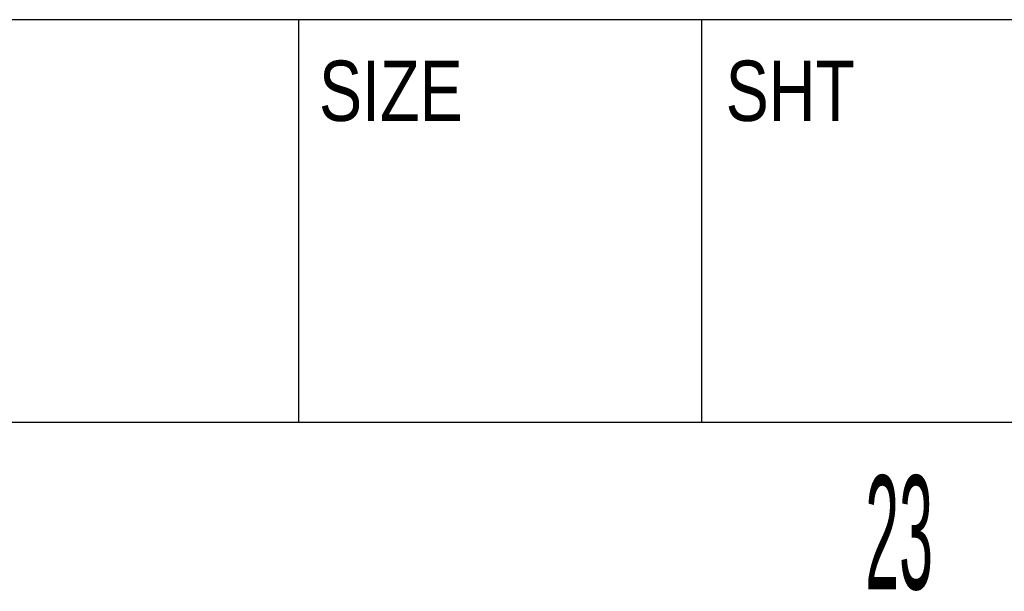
# Model space of a CAD drawing. Header units: millimetres. Extents: x 0 to 3401, y -1 to 1189.
# Tile 35 of 40: x 3305 to 3340, y 25 to 45. Entities that reach past the tile are written whole.
import ezdxf

# ---------------------------------------------------------------- set-up
doc = ezdxf.new("R2010")
doc.units = ezdxf.units.MM
doc.header["$LTSCALE"] = 65.395
doc.layers.get('0').update_dxf_attribs({"linetype": 'CONTINUOUS'})
doc.styles.get("Standard").update_dxf_attribs({"font": 'txt', "width": 0.8})
doc.styles.add('TEXTSTYLE_2', font='txt', dxfattribs={"width": 0.4})

msp = doc.modelspace()

# ---------------------------------------------------------------- linework, layer by layer
at = {"linetype": 'Continuous'}
for p, q in [((3223.166, 45.183), (3371.658, 45.183)), ((3315.09, 31.04), (3315.09, 45.183)), ((3329.232, 31.04), (3329.232, 45.183)), ((3223.166, 31.04), (3371.658, 31.04))]:
    msp.add_line(p, q, dxfattribs=at)
at = {"color": 6, "linetype": 'Continuous'}
msp.add_line((1745.313, 31.04), (3344.574, 31.04), dxfattribs=at)

# ---------------------------------------------------------------- texts
at = {"linetype": 'Continuous', "char_height": 2.1213, "attachment_point": 1, "line_spacing_factor": 0.9}
for s, insert, width in [('SIZE', (3315.794, 43.744), 9.31866), ('SHT', (3330.073, 43.744), 7.72767)]:
    msp.add_mtext(s, dxfattribs=dict(at, insert=insert, width=width))
at = {"linetype": 'Continuous', "insert": (3334.974, 29.163), "char_height": 3.9994, "width": 8.99864, "attachment_point": 1, "line_spacing_factor": 0.9, "style": 'TEXTSTYLE_2'}
msp.add_mtext('23', dxfattribs=at)

doc.saveas('drawing.dxf')
